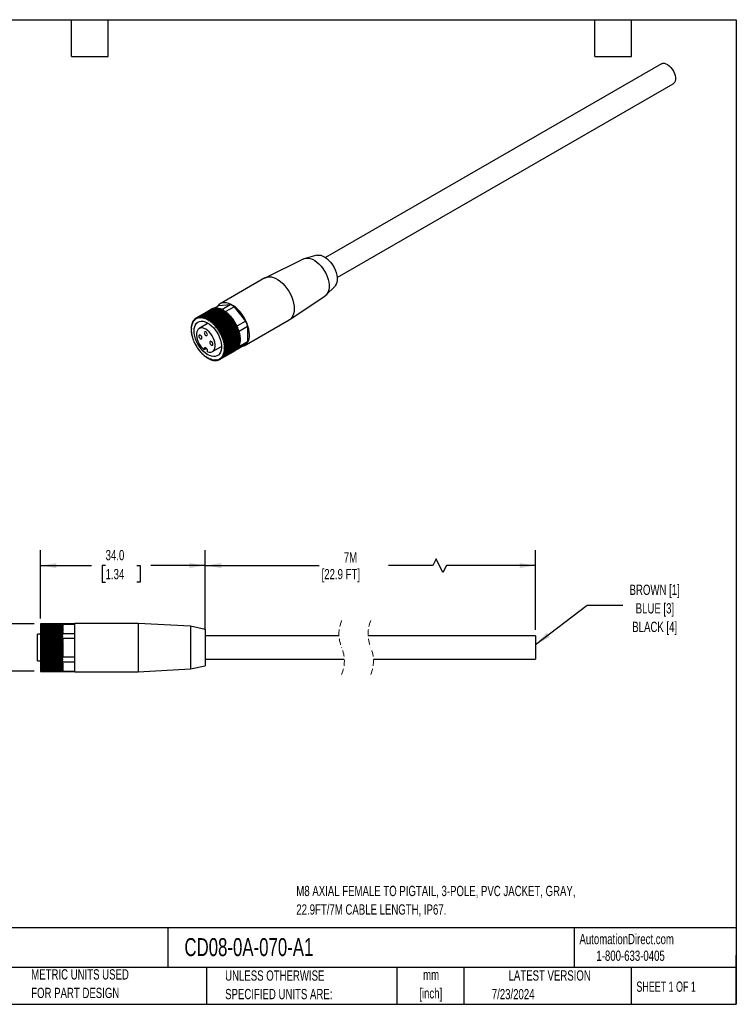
# Model space of a CAD drawing. Header units: millimetres. Extents: x 6 to 273, y 6 to 210.
# Tile 2 of 2: x 125 to 273, y 6 to 210. Entities that reach past the tile are written whole.
import ezdxf

# ---------------------------------------------------------------- set-up
doc = ezdxf.new("R2010")
doc.units = ezdxf.units.MM
doc.linetypes.add('HIDDEN', pattern=[1.905, 1.27, -0.635])
doc.layers.add('DIMENSIONS', color=140, linetype='Continuous', lineweight=25)
doc.layers.add('TEXT', color=140, linetype='Continuous', lineweight=25)
doc.styles.add('SLDTEXTSTYLE0', font='TXT', dxfattribs={"width": 0.7})
doc.styles.add('SLDTEXTSTYLE1', font='TXT', dxfattribs={"width": 0.65})
doc.dimstyles.new('SLDDIMSTYLE0', dxfattribs={"dimtxt": 2.158008, "dimasz": 3.302, "dimexe": 0, "dimexo": 0.0625, "dimgap": 0.539502, "dimtad": 0, "dimtih": 1, "dimtoh": 1, "dimrnd": 1e-09, "dimzin": 12, "dimdsep": 46, "dimtxsty": 'SLDTEXTSTYLE0', "dimsah": 1, "dimcen": 0.09, "dimadec": 0, "dimazin": 3, "dimtfac": 1, "dimtofl": 0, "dimtmove": 0, "dimatfit": 3, "dimfxl": 0, "dimfrac": 2, "dimtolj": 1, "dimtzin": 12, "dimarcsym": 0})
doc.dimstyles.new('SLDDIMSTYLE1', dxfattribs={"dimtxt": 2.158008, "dimasz": 3.302, "dimexe": 0, "dimexo": 0.0625, "dimgap": 0.539502, "dimtad": 0, "dimtih": 1, "dimtoh": 1, "dimrnd": 1e-09, "dimzin": 12, "dimdsep": 46, "dimtxsty": 'SLDTEXTSTYLE0', "dimsah": 1, "dimcen": 0.09, "dimadec": 0, "dimazin": 3, "dimtfac": 1, "dimtmove": 0, "dimatfit": 0, "dimfxl": 0, "dimfrac": 2, "dimtolj": 1, "dimtzin": 12, "dimarcsym": 0})
doc.dimstyles.new('SLDDIMSTYLE2', dxfattribs={"dimtxt": 2.158008, "dimasz": 3.302, "dimexe": 0, "dimexo": 0.0625, "dimgap": 0.539502, "dimtad": 0, "dimtih": 1, "dimtoh": 1, "dimrnd": 1e-09, "dimzin": 4, "dimdsep": 46, "dimtxsty": 'SLDTEXTSTYLE0', "dimsah": 1, "dimcen": 0.09, "dimadec": 0, "dimazin": 1, "dimtfac": 1, "dimtofl": 0, "dimtmove": 0, "dimatfit": 3, "dimfxl": 0, "dimfrac": 2, "dimtolj": 1, "dimtzin": 12, "dimarcsym": 0})
doc.dimstyles.new('SLDDIMSTYLE3', dxfattribs={"dimtxt": 0.18, "dimasz": 3.302, "dimexe": 0, "dimexo": 0.0625, "dimgap": 0, "dimtad": 0, "dimtih": 1, "dimtoh": 1, "dimdec": 0, "dimrnd": 1e-09, "dimzin": 0, "dimdsep": 46, "dimtxsty": 'Standard', "dimsah": 1, "dimcen": 0.09, "dimadec": 0, "dimazin": 0, "dimtfac": 3.302, "dimtdec": 0, "dimtofl": 0, "dimtmove": 0, "dimatfit": 3, "dimfxl": 0, "dimfrac": 2, "dimtolj": 1, "dimtzin": 0, "dimarcsym": 0})

# ---------------------------------------------------------------- blocks, each defined once
blk = doc.blocks.new('_D')
at = {"layer": 'DIMENSIONS'}
for p, q in [((163.49, 83.64), (163.49, 100.07)), ((231.66, 83.64), (231.66, 100.07)), ((211.13, 98.31), (210.42, 96.9)), ((212.54, 95.48), (211.13, 98.31)), ((163.49, 96.9), (187.02, 96.9)), ((210.42, 96.9), (201.32, 96.9)), ((213.24, 96.9), (212.54, 95.48)), ((231.66, 96.9), (213.24, 96.9))]:
    blk.add_line(p, q, dxfattribs=at)
for points in [[(163.49, 96.9), (166.8, 96.39), (166.8, 97.4)], [(231.66, 96.9), (228.35, 97.4), (228.35, 96.39)]]:
    blk.add_solid(points, dxfattribs=at)
at = {"layer": 'DIMENSIONS', "char_height": 2.117, "attachment_point": 1, "style": 'SLDTEXTSTYLE0'}
for s, insert in [('7M', (192.08, 99.62)), ('[22.9 FT]', (187.5, 96.19))]:
    blk.add_mtext(s, dxfattribs=dict(at, insert=insert))
blk = doc.blocks.new('_D_1')
at = {"layer": 'DIMENSIONS'}
for p, q in [((111.48, 84.87), (111.48, 91.22)), ((128.22, 84.87), (108.3, 84.87)), ((108.27, 80.11), (107.54, 80.11)), ((107.54, 80.11), (107.54, 76.68)), ((114.68, 80.11), (115.41, 80.11)), ((115.41, 80.11), (115.41, 76.68)), ((107.54, 76.68), (108.27, 76.68)), ((115.41, 76.68), (114.68, 76.68)), ((128.22, 75.07), (108.3, 75.07)), ((111.48, 75.07), (111.48, 68.72))]:
    blk.add_line(p, q, dxfattribs=at)
for points in [[(111.48, 84.87), (111.98, 88.17), (110.97, 88.17)], [(111.48, 75.07), (110.97, 71.77), (111.98, 71.77)]]:
    blk.add_solid(points, dxfattribs=at)
at = {"layer": 'DIMENSIONS', "char_height": 2.117, "attachment_point": 1, "style": 'SLDTEXTSTYLE0'}
for s, insert in [('9.8', (109.17, 83.33)), ('0.39', (108.27, 79.41))]:
    blk.add_mtext(s, dxfattribs=dict(at, insert=insert))
blk = doc.blocks.new('_D_2')
at = {"layer": 'DIMENSIONS'}
for p, q in [((129.49, 85.96), (129.49, 100.07)), ((163.49, 84.99), (163.49, 100.07)), ((129.49, 96.9), (140.03, 96.9)), ((142.95, 96.9), (142.23, 96.9)), ((142.23, 96.9), (142.23, 93.47)), ((149.36, 96.9), (150.09, 96.9)), ((150.09, 96.9), (150.09, 93.47)), ((163.49, 96.9), (152.29, 96.9)), ((142.23, 93.47), (142.95, 93.47)), ((150.09, 93.47), (149.36, 93.47))]:
    blk.add_line(p, q, dxfattribs=at)
for points in [[(129.49, 96.9), (132.8, 96.39), (132.8, 97.4)], [(163.49, 96.9), (160.19, 97.4), (160.19, 96.39)]]:
    blk.add_solid(points, dxfattribs=at)
at = {"layer": 'DIMENSIONS', "char_height": 2.117, "attachment_point": 1, "style": 'SLDTEXTSTYLE0'}
for s, insert in [('34.0', (142.95, 100.11)), ('1.34', (142.95, 96.19))]:
    blk.add_mtext(s, dxfattribs=dict(at, insert=insert))

msp = doc.modelspace()

# ---------------------------------------------------------------- linework, layer by layer
for p, q in [((257.594, 200.457), (188.324, 160.469)), ((190.724, 156.311), (259.994, 196.3)), ((186.518, 160.933), (184.125, 160.294)), ((183.85, 160.191), (175.926, 156.309)), ((175.825, 156.255), (166.562, 150.908)), ((188.473, 152.763), (190.223, 154.515)), ((180.921, 147.655), (188.246, 152.576)), ((165.225, 149.961), (166.284, 150.572)), ((166.284, 150.572), (168.658, 150.784)), ((166.891, 149.764), (168.658, 150.784)), ((164.844, 149.801), (161.592, 147.923)), ((164.88, 149.821), (161.628, 147.943)), ((161.713, 147.986), (164.965, 149.864)), ((165.097, 149.919), (161.844, 148.041)), ((161.935, 148.072), (165.188, 149.95)), ((165.329, 149.987), (162.076, 148.109)), ((162.173, 148.127), (165.426, 150.005)), ((165.574, 150.023), (162.321, 148.145)), ((162.424, 148.151), (165.676, 150.029)), ((165.832, 150.028), (162.579, 148.151)), ((162.686, 148.144), (165.939, 150.022)), ((166.1, 150.002), (162.847, 148.125)), ((162.957, 148.105), (166.21, 149.983)), ((166.376, 149.945), (163.124, 148.067)), ((163.237, 148.036), (166.489, 149.913)), ((166.659, 149.857), (163.406, 147.979)), ((163.521, 147.935), (166.774, 149.813)), ((166.946, 149.739), (163.694, 147.861)), ((163.81, 147.805), (167.063, 149.683)), ((167.236, 149.591), (163.983, 147.713)), ((164.1, 147.646), (167.353, 149.524)), ((167.526, 149.415), (164.273, 147.538)), ((164.39, 147.459), (167.642, 149.337)), ((167.814, 149.212), (164.562, 147.335)), ((164.677, 147.246), (167.93, 149.123)), ((168.099, 148.984), (164.847, 147.106)), ((164.884, 149.817), (164.88, 149.821)), ((164.96, 147.007), (168.212, 148.885)), ((165.109, 149.904), (165.097, 149.919)), ((168.378, 148.731), (165.126, 146.854)), ((165.236, 146.746), (168.489, 148.623)), ((165.348, 149.96), (165.329, 149.987)), ((168.65, 148.456), (165.397, 146.579)), ((165.504, 146.462), (168.757, 148.34)), ((165.6, 149.985), (165.574, 150.023)), ((165.862, 149.978), (165.832, 150.028)), ((166.134, 149.939), (166.1, 150.002)), ((166.412, 149.869), (166.376, 149.945)), ((166.696, 149.768), (166.659, 149.857)), ((166.946, 149.739), (166.983, 149.637)), ((167.236, 149.591), (167.27, 149.476)), ((167.526, 149.415), (167.557, 149.287)), ((167.698, 149.298), (169.466, 150.318)), ((167.828, 149.136), (167.814, 149.212)), ((167.828, 149.136), (167.84, 149.072)), ((167.828, 149.136), (167.867, 149.087)), ((168.117, 148.83), (168.099, 148.984)), ((168.387, 148.564), (168.378, 148.731)), ((168.646, 148.283), (168.65, 148.456)), ((168.646, 148.283), (168.757, 148.34)), ((169.466, 150.318), (171.84, 147.364)), ((160.733, 146.527), (160.655, 146.482)), ((160.655, 146.482), (160.806, 146.424)), ((160.806, 146.424), (160.682, 146.598)), ((160.805, 146.808), (160.729, 146.764)), ((160.729, 146.764), (160.881, 146.69)), ((160.881, 146.69), (160.765, 146.871)), ((160.902, 147.068), (160.825, 147.024)), ((160.825, 147.024), (160.978, 146.935)), ((160.978, 146.935), (160.871, 147.122)), ((161.021, 147.305), (160.944, 147.261)), ((160.944, 147.261), (161.096, 147.158)), ((161.096, 147.158), (160.999, 147.349)), ((161.163, 147.517), (161.085, 147.473)), ((161.085, 147.473), (161.236, 147.356)), ((161.236, 147.356), (161.148, 147.55)), ((161.326, 147.703), (161.247, 147.658)), ((161.247, 147.658), (161.394, 147.528)), ((161.394, 147.528), (161.317, 147.724)), ((161.509, 147.862), (161.428, 147.815)), ((161.428, 147.815), (161.572, 147.673)), ((161.572, 147.673), (161.506, 147.87)), ((161.628, 147.943), (161.767, 147.79)), ((161.767, 147.79), (161.713, 147.986)), ((161.844, 148.041), (161.977, 147.879)), ((161.977, 147.879), (161.935, 148.072)), ((162.076, 148.109), (162.202, 147.938)), ((162.202, 147.938), (162.173, 148.127)), ((164.119, 146.899), (162.242, 145.816)), ((162.321, 148.145), (162.441, 147.967)), ((162.441, 147.967), (162.424, 148.151)), ((162.579, 148.151), (162.69, 147.966)), ((162.69, 147.966), (162.686, 148.144)), ((162.847, 148.125), (162.949, 147.935)), ((162.949, 147.935), (162.957, 148.105)), ((163.124, 148.067), (163.215, 147.874)), ((163.215, 147.874), (163.237, 148.036)), ((163.406, 147.979), (163.487, 147.783)), ((163.487, 147.783), (163.521, 147.935)), ((163.694, 147.861), (163.763, 147.664)), ((163.763, 147.664), (163.81, 147.805)), ((163.983, 147.713), (164.042, 147.517)), ((164.042, 147.517), (164.1, 147.646)), ((164.043, 146.855), (164.042, 146.945)), ((164.273, 147.538), (164.32, 147.343)), ((164.32, 147.343), (164.39, 147.459)), ((164.562, 147.335), (164.596, 147.143)), ((164.596, 147.143), (164.677, 147.246)), ((164.847, 147.106), (164.868, 146.919)), ((164.868, 146.919), (164.96, 147.007)), ((165.126, 146.854), (165.135, 146.673)), ((165.135, 146.673), (165.236, 146.746)), ((168.646, 148.283), (165.393, 146.405)), ((165.397, 146.579), (165.393, 146.405)), ((165.393, 146.405), (165.504, 146.462)), ((168.895, 147.996), (165.643, 146.118)), ((168.912, 148.161), (165.659, 146.283)), ((165.762, 146.159), (169.014, 148.037)), ((169.133, 147.692), (165.881, 145.814)), ((169.163, 147.848), (165.91, 145.97)), ((166.007, 145.839), (169.26, 147.717)), ((169.359, 147.373), (166.106, 145.495)), ((169.4, 147.518), (166.148, 145.64)), ((166.239, 145.504), (169.492, 147.382)), ((169.569, 147.041), (166.317, 145.164)), ((169.623, 147.175), (166.371, 145.297)), ((166.456, 145.156), (169.708, 147.033)), ((169.764, 146.699), (166.511, 144.821)), ((169.83, 146.82), (166.577, 144.943)), ((166.655, 144.797), (169.908, 146.675)), ((169.941, 146.349), (166.689, 144.471)), ((170.018, 146.457), (166.766, 144.579)), ((166.836, 144.431), (170.089, 146.309)), ((168.895, 147.996), (168.912, 148.161)), ((168.895, 147.996), (169.014, 148.037)), ((169.133, 147.692), (169.163, 147.848)), ((169.133, 147.692), (169.26, 147.717)), ((169.359, 147.373), (169.4, 147.518)), ((169.359, 147.373), (169.492, 147.382)), ((169.569, 147.041), (169.623, 147.175)), ((169.569, 147.041), (169.708, 147.033)), ((169.773, 146.716), (169.764, 146.699)), ((169.764, 146.699), (169.79, 146.695)), ((169.773, 146.716), (169.83, 146.82)), ((169.773, 146.716), (169.79, 146.695)), ((169.908, 146.675), (169.79, 146.695)), ((170.001, 146.433), (169.941, 146.349)), ((169.941, 146.349), (170.089, 146.309)), ((170.001, 146.433), (170.018, 146.457)), ((170.001, 146.433), (170.073, 146.344)), ((170.073, 146.344), (171.84, 147.364)), ((170.476, 145.303), (172.244, 146.324)), ((171.562, 142.247), (180.825, 147.595)), ((172.244, 146.324), (172.244, 143.157)), ((160.719, 145.517), (160.577, 145.663)), ((160.663, 145.575), (160.579, 145.527)), ((160.579, 145.527), (160.719, 145.517)), ((160.661, 145.908), (160.58, 145.861)), ((160.58, 145.861), (160.725, 145.835)), ((160.725, 145.835), (160.588, 145.992)), ((160.736, 145.186), (160.59, 145.321)), ((160.689, 145.23), (160.602, 145.18)), ((160.602, 145.18), (160.736, 145.186)), ((160.685, 146.226), (160.606, 146.18)), ((160.606, 146.18), (160.754, 146.138)), ((160.754, 146.138), (160.623, 146.304)), ((160.777, 144.845), (160.628, 144.967)), ((160.741, 144.874), (160.65, 144.822)), ((160.65, 144.822), (160.777, 144.845)), ((160.841, 144.495), (160.689, 144.604)), ((160.818, 144.512), (160.721, 144.456)), ((160.721, 144.456), (160.841, 144.495)), ((165.659, 146.283), (165.643, 146.118)), ((165.643, 146.118), (165.762, 146.159)), ((165.91, 145.97), (165.881, 145.814)), ((165.881, 145.814), (166.007, 145.839)), ((166.148, 145.64), (166.106, 145.495)), ((166.106, 145.495), (166.239, 145.504)), ((166.371, 145.297), (166.317, 145.164)), ((166.317, 145.164), (166.456, 145.156)), ((166.577, 144.943), (166.511, 144.821)), ((166.511, 144.821), (166.655, 144.797)), ((166.766, 144.579), (166.689, 144.471)), ((166.689, 144.471), (166.836, 144.431)), ((170.1, 145.993), (166.848, 144.116)), ((170.188, 146.087), (166.935, 144.209)), ((170.239, 145.635), (166.987, 143.757)), ((166.998, 144.059), (170.251, 145.937)), ((170.337, 145.713), (167.085, 143.836)), ((170.358, 145.276), (167.105, 143.398)), ((167.139, 143.685), (170.391, 145.563)), ((170.465, 145.339), (167.213, 143.461)), ((167.258, 143.311), (170.511, 145.188)), ((170.571, 144.966), (167.318, 143.088)), ((167.354, 142.939), (170.607, 144.817)), ((170.654, 144.597), (167.401, 142.719)), ((167.428, 142.572), (170.68, 144.45)), ((170.188, 146.087), (170.1, 145.993)), ((170.1, 145.993), (170.251, 145.937)), ((170.337, 145.713), (170.239, 145.635)), ((170.239, 145.635), (170.391, 145.563)), ((170.465, 145.339), (170.358, 145.276)), ((170.358, 145.276), (170.476, 145.208)), ((170.471, 144.908), (170.476, 144.904)), ((170.476, 145.303), (170.476, 145.208)), ((170.511, 145.188), (170.476, 145.208)), ((170.476, 144.911), (170.476, 144.904)), ((170.607, 144.817), (170.476, 144.904)), ((170.56, 144.543), (170.68, 144.45)), ((160.927, 144.14), (160.774, 144.234)), ((160.919, 144.144), (160.815, 144.084)), ((160.815, 144.084), (160.927, 144.14)), ((161.034, 143.781), (160.882, 143.861)), ((160.932, 143.71), (161.034, 143.781)), ((161.163, 143.422), (161.012, 143.486)), ((161.071, 143.336), (161.163, 143.422)), ((161.313, 143.064), (161.164, 143.113)), ((161.23, 142.964), (161.313, 143.064)), ((161.481, 142.711), (161.335, 142.744)), ((161.409, 142.597), (161.481, 142.711)), ((161.667, 142.365), (161.526, 142.381)), ((161.607, 142.237), (161.667, 142.365)), ((166.935, 144.209), (166.848, 144.116)), ((166.848, 144.116), (166.998, 144.059)), ((167.085, 143.836), (166.987, 143.757)), ((166.987, 143.757), (167.139, 143.685)), ((167.213, 143.461), (167.105, 143.398)), ((167.105, 143.398), (167.258, 143.311)), ((167.318, 143.088), (167.202, 143.041)), ((167.202, 143.041), (167.354, 142.939)), ((167.401, 142.719), (167.277, 142.688)), ((167.277, 142.688), (167.428, 142.572)), ((170.562, 142.34), (167.309, 140.462)), ((167.46, 142.357), (167.329, 142.342)), ((167.329, 142.342), (167.477, 142.214)), ((167.363, 140.621), (170.615, 142.499)), ((170.647, 142.611), (167.394, 140.733)), ((167.434, 140.905), (170.686, 142.783)), ((170.708, 142.903), (167.456, 141.025)), ((170.713, 144.235), (167.46, 142.357)), ((167.477, 142.214), (170.73, 144.091)), ((167.481, 141.209), (170.734, 143.086)), ((170.746, 143.213), (167.493, 141.336)), ((170.748, 143.882), (167.495, 142.004)), ((167.503, 141.865), (170.755, 143.743)), ((167.504, 141.529), (170.757, 143.407)), ((170.759, 143.54), (167.506, 141.663)), ((170.073, 141.563), (171.84, 142.583)), ((170.476, 142.137), (172.244, 143.157)), ((170.521, 142.237), (170.485, 142.295)), ((170.57, 142.566), (170.615, 142.499)), ((170.624, 144.183), (170.73, 144.091)), ((170.63, 142.858), (170.686, 142.783)), ((170.663, 143.833), (170.755, 143.743)), ((170.666, 143.167), (170.734, 143.086)), ((170.677, 143.493), (170.757, 143.407)), ((161.87, 142.028), (161.734, 142.027)), ((161.822, 141.888), (161.87, 142.028)), ((162.088, 141.702), (161.958, 141.685)), ((162.053, 141.551), (162.088, 141.702)), ((162.32, 141.39), (162.197, 141.357)), ((162.297, 141.23), (162.32, 141.39)), ((162.564, 141.095), (162.449, 141.045)), ((162.554, 140.925), (162.564, 141.095)), ((162.818, 140.817), (162.712, 140.752)), ((162.712, 140.752), (162.818, 140.813)), ((162.821, 140.64), (162.818, 140.817)), ((163.081, 140.56), (162.984, 140.479)), ((162.984, 140.479), (163.083, 140.536)), ((163.096, 140.376), (163.081, 140.56)), ((163.617, 141.801), (163.264, 141.597)), ((163.74, 141.705), (163.264, 141.43)), ((163.264, 141.597), (163.264, 141.43)), ((163.351, 140.324), (163.264, 140.229)), ((163.264, 140.229), (163.357, 140.282)), ((163.378, 140.135), (163.351, 140.324)), ((163.971, 141.022), (163.971, 141.189)), ((164.992, 141.053), (166.869, 142.136)), ((166.476, 139.427), (169.729, 141.305)), ((169.81, 141.354), (166.558, 139.476)), ((166.674, 139.558), (169.926, 141.436)), ((170.001, 141.497), (166.748, 139.619)), ((166.87, 142.046), (166.792, 142.092)), ((166.853, 139.718), (170.106, 141.596)), ((170.172, 141.668), (166.92, 139.79)), ((167.013, 139.906), (170.265, 141.783)), ((167.201, 140.213), (167.049, 140.309)), ((167.049, 140.309), (167.151, 140.12)), ((170.324, 141.866), (167.071, 139.989)), ((167.151, 140.12), (170.404, 141.997)), ((167.309, 140.462), (167.157, 140.543)), ((167.157, 140.543), (167.268, 140.359)), ((170.454, 142.091), (167.201, 140.213)), ((167.394, 140.733), (167.243, 140.799)), ((167.243, 140.799), (167.363, 140.621)), ((167.268, 140.359), (170.521, 142.237)), ((167.456, 141.025), (167.306, 141.076)), ((167.306, 141.076), (167.434, 140.905)), ((167.493, 141.336), (167.347, 141.37)), ((167.347, 141.37), (167.481, 141.209)), ((167.495, 142.004), (167.358, 142.005)), ((167.358, 142.005), (167.503, 141.865)), ((167.506, 141.663), (167.364, 141.681)), ((167.364, 141.681), (167.504, 141.529)), ((169.728, 141.306), (169.729, 141.305)), ((169.926, 141.436), (169.921, 141.45)), ((170.094, 141.623), (170.106, 141.596)), ((170.247, 141.822), (170.265, 141.783)), ((170.377, 142.047), (170.404, 141.997)), ((163.625, 140.112), (163.549, 140.003)), ((163.549, 140.003), (163.637, 140.054)), ((163.665, 139.919), (163.625, 140.112)), ((163.902, 139.925), (163.838, 139.803)), ((163.838, 139.803), (163.922, 139.851)), ((163.955, 139.73), (163.902, 139.925)), ((164.181, 139.765), (164.128, 139.629)), ((164.128, 139.629), (164.21, 139.676)), ((164.245, 139.568), (164.181, 139.765)), ((164.458, 139.631), (164.418, 139.485)), ((164.418, 139.485), (164.497, 139.53)), ((164.534, 139.435), (164.458, 139.631)), ((164.733, 139.527), (164.705, 139.369)), ((164.705, 139.369), (164.782, 139.414)), ((164.819, 139.331), (164.733, 139.527)), ((165.002, 139.451), (164.987, 139.284)), ((164.987, 139.284), (165.064, 139.329)), ((165.099, 139.259), (165.002, 139.451)), ((165.265, 139.405), (165.263, 139.23)), ((165.263, 139.23), (165.339, 139.274)), ((165.371, 139.217), (165.265, 139.405)), ((165.634, 139.207), (165.519, 139.389)), ((165.519, 139.389), (165.53, 139.207)), ((165.53, 139.207), (165.606, 139.251)), ((165.886, 139.227), (165.763, 139.403)), ((165.763, 139.403), (165.786, 139.215)), ((165.786, 139.215), (165.863, 139.26)), ((166.125, 139.28), (165.995, 139.447)), ((165.995, 139.447), (166.031, 139.255)), ((166.031, 139.255), (166.109, 139.3)), ((166.349, 139.363), (166.213, 139.521)), ((166.213, 139.521), (166.261, 139.326)), ((166.261, 139.326), (166.341, 139.372)), ((166.558, 139.476), (166.416, 139.623)), ((166.416, 139.623), (166.476, 139.427)), ((166.748, 139.619), (166.602, 139.755)), ((166.602, 139.755), (166.674, 139.558)), ((166.92, 139.79), (166.771, 139.914)), ((166.771, 139.914), (166.853, 139.718)), ((167.071, 139.989), (166.92, 140.099)), ((166.92, 140.099), (167.013, 139.906)), ((129.495, 84.865), (134.095, 84.865)), ((129.495, 84.865), (129.495, 84.855)), ((134.095, 84.855), (129.495, 84.855)), ((129.495, 84.855), (129.495, 84.841)), ((129.495, 84.841), (134.095, 84.841)), ((129.495, 84.841), (129.495, 84.81)), ((134.095, 84.81), (129.495, 84.81)), ((129.495, 84.81), (129.495, 84.783)), ((129.495, 84.783), (134.095, 84.783)), ((129.495, 84.783), (129.495, 84.732)), ((134.095, 84.732), (129.495, 84.732)), ((129.495, 84.732), (129.495, 84.691)), ((129.495, 84.691), (134.095, 84.691)), ((129.495, 84.691), (129.495, 84.62)), ((134.095, 84.62), (129.495, 84.62)), ((129.495, 84.62), (129.495, 84.566)), ((129.495, 84.566), (134.095, 84.566)), ((129.495, 84.566), (129.495, 84.475)), ((134.095, 84.475), (129.495, 84.475)), ((129.495, 84.475), (129.495, 84.408)), ((129.495, 84.408), (134.095, 84.408)), ((129.495, 84.408), (129.495, 84.299)), ((134.095, 84.299), (129.495, 84.299)), ((129.495, 84.299), (129.495, 84.22)), ((129.495, 84.22), (134.095, 84.22)), ((129.495, 84.22), (129.495, 84.092)), ((134.095, 84.092), (129.495, 84.092)), ((129.495, 84.092), (129.495, 84.001)), ((129.495, 84.001), (134.095, 84.001)), ((129.495, 84.001), (129.495, 83.857)), ((134.095, 83.857), (129.495, 83.857)), ((129.495, 83.857), (129.495, 83.754)), ((129.495, 83.754), (134.095, 83.754)), ((129.495, 83.754), (129.495, 83.594)), ((134.095, 83.594), (129.495, 83.594)), ((129.495, 83.594), (129.495, 83.481)), ((129.495, 83.481), (134.095, 83.481)), ((129.495, 83.481), (129.495, 83.306)), ((136.595, 84.866), (134.095, 84.866)), ((134.095, 84.865), (134.095, 84.866)), ((134.095, 84.841), (134.095, 84.855)), ((134.095, 84.833), (136.595, 84.833)), ((134.095, 84.833), (134.095, 84.81)), ((134.095, 84.783), (134.095, 84.81)), ((134.095, 84.783), (134.095, 84.732)), ((134.095, 84.691), (134.095, 84.732)), ((134.095, 84.691), (134.095, 84.62)), ((134.095, 84.566), (134.095, 84.62)), ((134.095, 84.566), (134.095, 84.475)), ((134.095, 84.408), (134.095, 84.475)), ((134.095, 84.408), (134.095, 84.299)), ((134.095, 84.22), (134.095, 84.299)), ((134.095, 84.22), (134.095, 84.092)), ((134.095, 84.001), (134.095, 84.092)), ((134.095, 84.001), (134.095, 83.857)), ((134.095, 83.754), (134.095, 83.857)), ((134.095, 83.754), (134.095, 83.594)), ((134.095, 83.481), (134.095, 83.594)), ((134.095, 83.481), (134.095, 83.306)), ((149.695, 84.966), (136.595, 84.966)), ((136.595, 79.966), (136.595, 84.966)), ((160.495, 84.366), (149.695, 84.966)), ((149.695, 84.966), (149.695, 74.966)), ((163.495, 83.716), (160.495, 84.366)), ((160.495, 84.366), (160.495, 75.566)), ((163.495, 83.716), (163.495, 76.216)), ((129.495, 82.716), (128.895, 82.716)), ((128.895, 77.262), (128.895, 82.716)), ((134.095, 83.306), (129.495, 83.306)), ((129.495, 83.306), (129.495, 83.183)), ((129.495, 83.183), (134.095, 83.183)), ((129.495, 83.183), (129.495, 82.994)), ((134.095, 82.994), (129.495, 82.994)), ((129.495, 82.994), (129.495, 82.862)), ((129.495, 82.862), (134.095, 82.862)), ((129.495, 82.862), (129.495, 82.661)), ((134.095, 82.661), (129.495, 82.661)), ((129.495, 82.661), (129.495, 82.521)), ((129.495, 82.521), (134.095, 82.521)), ((129.495, 82.521), (129.495, 82.309)), ((134.095, 82.309), (129.495, 82.309)), ((129.495, 82.309), (129.495, 82.163)), ((129.495, 82.163), (134.095, 82.163)), ((129.495, 82.163), (129.495, 81.941)), ((134.095, 81.941), (129.495, 81.941)), ((129.495, 81.941), (129.495, 81.788)), ((129.495, 81.788), (134.095, 81.788)), ((129.495, 81.788), (129.495, 81.559)), ((134.095, 81.559), (129.495, 81.559)), ((129.495, 81.559), (129.495, 81.418)), ((134.095, 81.418), (129.495, 81.418)), ((129.495, 81.418), (129.495, 81.401)), ((129.495, 81.401), (134.095, 81.401)), ((129.495, 81.401), (129.495, 81.165)), ((134.095, 83.183), (134.095, 83.306)), ((134.095, 83.183), (134.095, 82.994)), ((134.095, 82.952), (134.095, 82.994)), ((134.095, 82.952), (134.095, 82.894)), ((134.095, 82.894), (136.595, 82.894)), ((134.095, 82.862), (134.095, 82.894)), ((134.095, 82.521), (134.095, 82.661)), ((134.095, 82.163), (134.095, 82.309)), ((134.095, 81.905), (134.095, 81.941)), ((134.095, 81.905), (134.095, 81.788)), ((134.095, 81.905), (136.595, 81.905)), ((134.095, 81.788), (134.095, 81.559)), ((134.095, 81.444), (134.095, 81.559)), ((134.095, 81.444), (134.095, 81.416)), ((134.095, 81.401), (134.095, 81.416)), ((134.095, 81.401), (134.095, 81.165)), ((191.095, 82.366), (163.495, 82.366)), ((231.657, 82.366), (197.095, 82.366)), ((231.657, 82.366), (231.657, 77.566)), ((134.095, 81.165), (129.495, 81.165)), ((129.495, 81.165), (129.495, 81.039)), ((134.095, 81.039), (129.495, 81.039)), ((129.495, 81.039), (129.495, 81.004)), ((129.495, 81.004), (134.095, 81.004)), ((129.495, 81.004), (129.495, 80.763)), ((134.095, 80.763), (129.495, 80.763)), ((129.495, 80.763), (129.495, 80.653)), ((134.095, 80.653), (129.495, 80.653)), ((129.495, 80.653), (129.495, 80.6)), ((129.495, 80.6), (134.095, 80.6)), ((129.495, 80.6), (129.495, 80.356)), ((134.095, 80.356), (129.495, 80.356)), ((129.495, 80.356), (129.495, 80.261)), ((134.095, 80.261), (129.495, 80.261)), ((129.495, 80.261), (129.495, 80.191)), ((129.495, 80.191), (129.495, 79.946)), ((129.495, 80.191), (134.095, 80.191)), ((134.095, 79.946), (129.495, 79.946)), ((129.495, 79.946), (129.495, 79.868)), ((134.095, 79.868), (129.495, 79.868)), ((129.495, 79.868), (129.495, 79.781)), ((129.495, 79.781), (134.095, 79.781)), ((129.495, 79.781), (129.495, 79.536)), ((134.095, 79.536), (129.495, 79.536)), ((129.495, 79.536), (129.495, 79.475)), ((134.095, 79.475), (129.495, 79.475)), ((129.495, 79.475), (129.495, 79.372)), ((129.495, 79.372), (134.095, 79.372)), ((129.495, 79.372), (129.495, 79.129)), ((134.095, 81.039), (134.095, 81.165)), ((134.095, 81.039), (134.095, 81.004)), ((134.095, 81.004), (134.095, 80.763)), ((134.095, 80.653), (134.095, 80.763)), ((134.095, 80.653), (134.095, 80.6)), ((134.095, 80.6), (134.095, 80.356)), ((134.095, 80.261), (134.095, 80.356)), ((134.095, 80.261), (134.095, 80.191)), ((134.095, 80.191), (134.095, 79.946)), ((134.095, 79.868), (134.095, 79.946)), ((134.095, 79.868), (134.095, 79.781)), ((134.095, 79.781), (134.095, 79.536)), ((134.095, 79.475), (134.095, 79.536)), ((134.095, 79.475), (134.095, 79.372)), ((134.095, 79.372), (134.095, 79.129)), ((136.595, 74.966), (136.595, 79.966)), ((128.895, 77.262), (129.495, 77.262)), ((134.095, 79.129), (129.495, 79.129)), ((129.495, 79.129), (129.495, 79.085)), ((134.095, 79.085), (129.495, 79.085)), ((129.495, 79.085), (129.495, 78.967)), ((129.495, 78.967), (134.095, 78.967)), ((129.495, 78.967), (129.495, 78.728)), ((134.095, 78.728), (129.495, 78.728)), ((129.495, 78.728), (129.495, 78.702)), ((134.095, 78.702), (129.495, 78.702)), ((129.495, 78.702), (129.495, 78.569)), ((129.495, 78.569), (134.095, 78.569)), ((129.495, 78.569), (129.495, 78.336)), ((134.095, 78.336), (129.495, 78.336)), ((129.495, 78.336), (129.495, 78.328)), ((134.095, 78.328), (129.495, 78.328)), ((129.495, 78.328), (129.495, 78.181)), ((129.495, 78.181), (134.095, 78.181)), ((129.495, 78.181), (129.495, 77.955)), ((134.095, 77.955), (129.495, 77.955)), ((129.495, 77.955), (129.495, 77.805)), ((129.495, 77.805), (134.095, 77.805)), ((129.495, 77.805), (129.495, 77.588)), ((134.095, 77.588), (129.495, 77.588)), ((129.495, 77.588), (129.495, 77.445)), ((129.495, 77.445), (134.095, 77.445)), ((129.495, 77.445), (129.495, 77.238)), ((134.095, 77.238), (129.495, 77.238)), ((129.495, 77.238), (129.495, 77.102)), ((134.095, 79.085), (134.095, 79.129)), ((134.095, 79.085), (134.095, 78.967)), ((134.095, 78.967), (134.095, 78.728)), ((134.095, 78.702), (134.095, 78.728)), ((134.095, 78.702), (134.095, 78.569)), ((134.095, 78.569), (134.095, 78.336)), ((134.095, 78.331), (134.095, 78.336)), ((134.095, 78.331), (134.095, 78.24)), ((134.095, 78.181), (134.095, 78.24)), ((134.095, 78.181), (134.095, 78.027)), ((134.095, 78.027), (136.595, 78.027)), ((134.095, 77.805), (134.095, 77.955)), ((134.095, 77.445), (134.095, 77.588)), ((134.095, 77.102), (134.095, 77.238)), ((163.495, 77.566), (192.189, 77.566)), ((198.189, 77.566), (231.657, 77.566)), ((129.495, 77.102), (134.095, 77.102)), ((129.495, 77.102), (129.495, 76.907)), ((134.095, 76.907), (129.495, 76.907)), ((129.495, 76.907), (129.495, 76.779)), ((129.495, 76.779), (134.095, 76.779)), ((129.495, 76.779), (129.495, 76.597)), ((134.095, 76.597), (129.495, 76.597)), ((129.495, 76.597), (129.495, 76.479)), ((129.495, 76.479), (134.095, 76.479)), ((129.495, 76.479), (129.495, 76.311)), ((134.095, 76.311), (129.495, 76.311)), ((129.495, 76.311), (129.495, 76.203)), ((129.495, 76.203), (134.095, 76.203)), ((129.495, 76.203), (129.495, 76.051)), ((134.095, 76.051), (129.495, 76.051)), ((129.495, 76.051), (129.495, 75.954)), ((129.495, 75.954), (134.095, 75.954)), ((129.495, 75.954), (129.495, 75.818)), ((134.095, 75.818), (129.495, 75.818)), ((129.495, 75.818), (129.495, 75.733)), ((129.495, 75.733), (134.095, 75.733)), ((129.495, 75.733), (129.495, 75.614)), ((134.095, 75.614), (129.495, 75.614)), ((129.495, 75.614), (129.495, 75.541)), ((129.495, 75.541), (134.095, 75.541)), ((129.495, 75.541), (129.495, 75.441)), ((134.095, 75.441), (129.495, 75.441)), ((129.495, 75.441), (129.495, 75.38)), ((129.495, 75.38), (134.095, 75.38)), ((129.495, 75.38), (129.495, 75.3)), ((134.095, 75.3), (129.495, 75.3)), ((129.495, 75.3), (129.495, 75.252)), ((129.495, 75.252), (134.095, 75.252)), ((129.495, 75.252), (129.495, 75.191)), ((134.095, 75.191), (129.495, 75.191)), ((129.495, 75.191), (129.495, 75.157)), ((134.095, 77.038), (136.595, 77.038)), ((134.095, 77.038), (134.095, 76.907)), ((134.095, 76.907), (134.095, 76.886)), ((134.095, 76.779), (134.095, 76.886)), ((134.095, 76.779), (134.095, 76.597)), ((134.095, 76.597), (134.095, 76.479)), ((134.095, 76.479), (134.095, 76.311)), ((134.095, 76.311), (134.095, 76.203)), ((134.095, 76.203), (134.095, 76.051)), ((134.095, 76.051), (134.095, 75.954)), ((134.095, 75.954), (134.095, 75.818)), ((134.095, 75.818), (134.095, 75.733)), ((134.095, 75.733), (134.095, 75.614)), ((134.095, 75.614), (134.095, 75.541)), ((134.095, 75.541), (134.095, 75.441)), ((134.095, 75.441), (134.095, 75.38)), ((134.095, 75.38), (134.095, 75.3)), ((134.095, 75.3), (134.095, 75.252)), ((134.095, 75.252), (134.095, 75.191)), ((134.095, 75.157), (134.095, 75.191)), ((149.695, 74.966), (160.495, 75.566)), ((160.495, 75.566), (163.495, 76.216)), ((129.495, 75.157), (134.095, 75.157)), ((129.495, 75.157), (129.495, 75.116)), ((134.095, 75.116), (129.495, 75.116)), ((129.495, 75.116), (129.495, 75.095)), ((129.495, 75.095), (134.095, 75.095)), ((129.495, 75.095), (129.495, 75.074)), ((134.095, 75.074), (129.495, 75.074)), ((129.495, 75.074), (129.495, 75.068)), ((129.495, 75.068), (134.095, 75.068)), ((129.495, 75.068), (129.495, 75.066)), ((129.495, 75.066), (136.595, 75.066)), ((134.095, 75.157), (134.095, 75.116)), ((134.095, 75.116), (134.095, 75.099)), ((134.095, 75.099), (136.595, 75.099)), ((134.095, 75.095), (134.095, 75.099)), ((134.095, 75.068), (134.095, 75.074)), ((136.595, 74.966), (149.695, 74.966))]:
    msp.add_line(p, q)
at = {"flags": 128}
for points in [[(257.594, 200.457), (257.625, 200.474), (257.896, 200.56), (258.205, 200.557), (258.537, 200.464), (258.88, 200.286), (259.219, 200.03), (259.541, 199.707), (259.833, 199.329), (260.082, 198.912), (260.278, 198.473), (260.413, 198.031), (260.482, 197.602), (260.482, 197.206), (260.413, 196.857), (260.278, 196.571), (260.082, 196.359), (259.994, 196.3)], [(186.518, 160.933), (186.577, 160.948), (186.946, 160.981), (187.345, 160.925), (187.764, 160.782), (188.19, 160.556), (188.614, 160.252), (189.024, 159.878), (189.409, 159.445), (189.76, 158.962), (190.068, 158.443), (190.324, 157.901), (190.523, 157.35), (190.658, 156.805), (190.726, 156.279), (190.726, 155.786), (190.658, 155.339), (190.523, 154.95), (190.324, 154.628), (190.223, 154.515)], [(183.85, 160.191), (183.972, 160.244), (184.341, 160.336), (184.745, 160.343), (185.175, 160.264), (185.622, 160.101), (186.076, 159.858), (186.527, 159.54), (186.966, 159.154), (187.385, 158.708), (187.772, 158.211), (188.121, 157.673), (188.424, 157.108), (188.675, 156.526), (188.868, 155.939), (188.999, 155.362), (189.065, 154.805), (189.065, 154.28), (188.999, 153.799), (188.868, 153.373), (188.675, 153.009), (188.424, 152.716), (188.246, 152.576)], [(175.825, 156.255), (175.912, 156.302), (176.286, 156.437), (176.699, 156.489), (177.141, 156.455), (177.606, 156.338), (178.084, 156.137), (178.566, 155.859), (179.044, 155.507), (179.509, 155.088), (179.952, 154.611), (180.364, 154.083), (180.738, 153.516), (181.068, 152.918), (181.346, 152.302), (181.568, 151.68), (181.73, 151.061), (181.828, 150.459), (181.861, 149.884), (181.828, 149.347), (181.73, 148.858), (181.568, 148.426), (181.346, 148.06), (181.068, 147.765), (180.825, 147.595)], [(172.598, 144.537), (172.565, 145.111), (172.466, 145.714), (172.305, 146.332), (172.083, 146.955), (171.805, 147.571), (171.475, 148.168), (171.101, 148.736), (170.689, 149.264), (170.246, 149.741), (169.781, 150.16), (169.303, 150.511), (168.821, 150.79), (168.343, 150.99), (167.878, 151.108), (167.435, 151.142), (167.023, 151.09), (166.649, 150.954), (166.319, 150.737), (166.041, 150.443), (166.027, 150.424)], [(161.213, 145.312), (161.246, 145.792), (161.345, 146.221), (161.507, 146.592), (161.728, 146.894), (162.004, 147.121), (162.327, 147.267), (162.69, 147.329), (163.086, 147.305), (163.503, 147.197), (163.933, 147.006), (164.366, 146.737), (164.791, 146.396), (165.199, 145.992), (165.579, 145.533), (165.923, 145.031), (166.224, 144.498), (166.473, 143.945), (166.665, 143.386), (166.796, 142.834), (166.862, 142.301), (166.862, 141.801), (166.796, 141.345), (166.665, 140.944), (166.473, 140.607), (166.224, 140.342), (165.923, 140.155), (165.579, 140.05), (165.199, 140.031), (164.791, 140.097), (164.366, 140.247), (163.933, 140.478), (163.503, 140.784), (163.086, 141.157), (162.69, 141.59), (162.327, 142.072), (162.004, 142.591), (161.728, 143.136), (161.507, 143.693), (161.345, 144.251), (161.246, 144.794), (161.213, 145.312)], [(163.971, 141.022), (164.316, 140.935), (164.638, 140.934), (164.925, 141.018), (165.167, 141.184), (165.357, 141.427), (165.487, 141.738), (165.553, 142.107), (165.554, 142.521), (165.488, 142.967), (165.359, 143.429), (165.17, 143.89), (164.928, 144.336), (164.642, 144.752), (164.32, 145.122), (163.975, 145.435), (163.617, 145.68), (163.26, 145.848), (162.914, 145.934), (162.593, 145.934), (162.307, 145.85), (162.065, 145.683), (161.876, 145.439), (161.747, 145.127), (161.681, 144.757), (161.681, 144.342), (161.748, 143.897), (161.878, 143.435), (162.067, 142.973), (162.31, 142.527), (162.597, 142.112), (162.918, 141.743), (163.264, 141.43)], [(162.804, 143.904), (162.78, 144.058), (162.711, 144.217), (162.608, 144.357), (162.486, 144.455), (162.364, 144.497), (162.261, 144.477), (162.192, 144.398), (162.168, 144.271), (162.192, 144.117), (162.261, 143.958), (162.364, 143.818), (162.486, 143.72), (162.608, 143.678), (162.711, 143.698), (162.78, 143.777), (162.804, 143.904)], [(163.936, 144.557), (163.911, 144.712), (163.842, 144.871), (163.739, 145.01), (163.617, 145.108), (163.496, 145.151), (163.392, 145.131), (163.323, 145.051), (163.299, 144.925), (163.323, 144.77), (163.392, 144.611), (163.496, 144.472), (163.617, 144.373), (163.739, 144.331), (163.842, 144.351), (163.911, 144.431), (163.936, 144.557)], [(165.067, 142.598), (165.043, 142.752), (164.974, 142.911), (164.87, 143.05), (164.749, 143.149), (164.627, 143.191), (164.524, 143.171), (164.455, 143.092), (164.431, 142.965), (164.455, 142.81), (164.524, 142.651), (164.627, 142.512), (164.749, 142.414), (164.87, 142.371), (164.974, 142.392), (165.043, 142.471), (165.067, 142.598)], [(163.971, 141.189), (163.944, 141.361), (163.867, 141.537), (163.753, 141.692), (163.617, 141.801), (163.482, 141.848), (163.367, 141.826), (163.291, 141.738), (163.264, 141.597)]]:
    msp.add_lwpolyline(points, dxfattribs=at)
for centre, radius, start, end in [((166.768, 146.578), 4.611, 54.20303, 65.80235), ((165.661, 148.386), 1.634, 118.5599, 119.99727), ((165.673, 148.362), 1.66, 110.29887, 115.21499), ((165.702, 148.272), 1.755, 102.2966, 107.03388), ((165.732, 148.109), 1.92, 94.72833, 99.19006), ((165.745, 147.874), 2.157, 87.70271, 91.83224), ((165.726, 147.567), 2.464, 81.26335, 85.04154), ((165.66, 147.195), 2.842, 75.40314, 78.83893), ((165.54, 146.769), 3.284, 70.08253, 73.20215), ((165.381, 146.348), 3.735, 66.1518, 68.094), ((165.25, 146.057), 4.054, 63.43192, 65.25631), ((164.985, 145.558), 4.619, 59.16655, 60.83882), ((164.673, 145.058), 5.209, 55.23817, 56.78173), ((164.468, 144.767), 5.564, 53.02796, 54.51681), ((164.141, 144.346), 6.097, 49.52187, 51.58713), ((163.769, 143.92), 6.663, 46.22912, 48.17575), ((163.406, 143.548), 7.183, 43.103, 44.95451), ((163.071, 143.241), 7.637, 40.10765, 41.88501), ((163.988, 145.781), 3.405, 168.12869, 171.17395), ((163.542, 145.884), 2.947, 162.62758, 165.98077), ((163.168, 146.009), 2.553, 156.57091, 160.26113), ((162.872, 146.145), 2.227, 149.92842, 153.96994), ((162.655, 146.277), 1.973, 142.70844, 147.09022), ((162.512, 146.391), 1.79, 134.97569, 139.65113), ((162.434, 146.472), 1.678, 126.86203, 131.74418), ((162.409, 146.507), 1.635, 118.56068, 123.52827), ((162.42, 146.484), 1.66, 110.29887, 115.21499), ((162.45, 146.394), 1.755, 102.2966, 107.03388), ((162.48, 146.232), 1.92, 94.72833, 99.19006), ((162.493, 145.996), 2.157, 87.70271, 91.83224), ((162.473, 145.689), 2.464, 81.26335, 85.04154), ((162.407, 145.317), 2.842, 75.40314, 78.83893), ((162.287, 144.891), 3.284, 70.08253, 73.20215), ((162.109, 144.424), 3.785, 65.24521, 68.08336), ((161.872, 143.931), 4.332, 60.82925, 63.42303), ((161.582, 143.429), 4.912, 56.7736, 59.15907), ((161.25, 142.936), 5.506, 53.02153, 55.23195), ((160.889, 142.468), 6.097, 49.52187, 51.58713), ((160.517, 142.042), 6.663, 46.22912, 48.17575), ((160.153, 141.671), 7.183, 43.103, 44.95451), ((159.819, 141.364), 7.637, 40.10765, 41.88501), ((162.786, 143.005), 8.007, 37.21082, 38.93294), ((162.568, 142.843), 8.279, 34.38298, 36.06724), ((162.434, 142.753), 8.44, 31.59655, 33.25927), ((162.396, 142.73), 8.485, 28.82512, 30.482), ((162.462, 142.764), 8.411, 26.0427, 27.70928), ((162.561, 142.812), 8.3, 24.9127, 25.17868), ((164.692, 143.992), 7.904, 17.15871, 25.25265), ((165.052, 145.68), 4.476, 177.68079, 180.21879), ((165.637, 145.691), 5.061, 181.85445, 184.19281), ((164.497, 145.711), 3.919, 173.12614, 175.89922), ((166.231, 145.742), 5.656, 185.70553, 187.8767), ((166.81, 145.829), 6.243, 189.28716, 191.32016), ((167.354, 145.944), 6.799, 192.64676, 194.56732), ((159.533, 141.128), 8.007, 37.21082, 38.93294), ((159.316, 140.965), 8.279, 34.38298, 36.06724), ((159.182, 140.875), 8.44, 31.59655, 33.25927), ((159.144, 140.852), 8.485, 28.82512, 30.482), ((159.209, 140.886), 8.411, 26.0427, 27.70928), ((159.38, 140.968), 8.221, 23.22298, 24.91508), ((162.757, 142.899), 8.086, 22.0705, 23.22178), ((163.081, 143.024), 7.739, 19.15131, 20.33672), ((163.424, 143.138), 7.377, 17.06754, 17.35529), ((163.729, 143.227), 7.059, 14.25662, 16.12968), ((164.248, 143.352), 6.526, 10.99197, 12.96573), ((164.812, 143.455), 5.952, 7.52693, 9.6256), ((170.433, 144.175), 2.195, 281.62662, 9.47183), ((167.842, 146.076), 7.304, 195.82633, 197.65727), ((168.255, 146.212), 7.739, 198.86315, 200.62488), ((168.578, 146.337), 8.085, 201.79064, 203.50164), ((168.802, 146.437), 8.33, 204.63918, 206.31651), ((168.92, 146.496), 8.462, 207.43691, 209.09669), ((159.655, 141.082), 7.924, 20.3386, 22.07276), ((160.024, 141.214), 7.531, 17.36041, 19.15433), ((160.477, 141.35), 7.059, 14.25662, 16.12968), ((160.995, 141.475), 6.526, 10.99197, 12.96573), ((161.56, 141.577), 5.952, 7.52693, 9.6256), ((167.991, 143.292), 2.742, 339.67127, 343.19004), ((167.58, 143.407), 3.169, 345.44467, 348.63969), ((167.101, 143.494), 3.656, 350.68666, 353.59119), ((165.402, 143.525), 5.358, 3.81686, 6.06778), ((166.566, 143.546), 4.193, 355.45491, 358.10587), ((165.993, 143.556), 4.766, 359.81149, 2.2454), ((170.446, 143.992), 1.982, 314.70169, 335.09697), ((168.933, 146.503), 8.477, 210.21059, 211.86844), ((168.846, 146.447), 8.374, 212.98626, 214.65776), ((168.668, 146.321), 8.156, 215.79003, 217.49113), ((168.415, 146.122), 7.833, 218.64882, 220.39631), ((168.102, 145.85), 7.419, 221.59107, 223.40303), ((167.751, 145.51), 6.93, 224.64757, 226.54387), ((167.38, 145.109), 6.384, 227.85226, 229.85509), ((165.073, 141.282), 2.381, 333.32349, 337.1889), ((164.738, 141.414), 2.742, 339.67127, 343.19004), ((164.327, 141.529), 3.169, 345.44467, 348.63969), ((163.848, 141.617), 3.656, 350.68666, 353.59119), ((162.149, 141.647), 5.358, 3.81686, 6.06778), ((163.314, 141.668), 4.193, 355.45491, 358.10587), ((162.741, 141.678), 4.766, 359.81149, 2.2454), ((168.92, 142.74), 1.648, 302.72096, 307.66253), ((168.877, 142.791), 1.714, 310.94719, 314.21091), ((168.824, 142.845), 1.79, 315.74027, 318.88654), ((168.681, 142.959), 1.973, 323.42503, 326.37362), ((168.464, 143.091), 2.227, 330.58939, 333.30896), ((168.297, 143.173), 2.413, 334.57595, 337.17473), ((167.012, 144.661), 5.804, 231.24312, 233.37744), ((166.663, 144.178), 5.208, 234.86295, 237.15695), ((166.35, 143.679), 4.619, 238.76005, 241.24532), ((166.086, 143.179), 4.053, 242.98845, 245.69978), ((165.878, 142.697), 3.528, 247.60729, 250.58158), ((165.729, 142.248), 3.055, 252.67867, 255.95239), ((165.637, 141.848), 2.644, 258.26277, 261.86732), ((165.595, 141.508), 2.302, 264.40922, 268.36346), ((165.594, 141.236), 2.03, 271.14357, 275.44376), ((165.617, 141.037), 1.829, 278.4498, 283.05895), ((165.65, 140.911), 1.699, 286.25298, 291.09406), ((165.672, 140.855), 1.639, 294.4104, 299.36937), ((165.667, 140.862), 1.648, 302.72096, 307.66253), ((165.617, 140.922), 1.725, 310.95562, 315.74773), ((165.508, 141.021), 1.873, 318.89953, 323.43648), ((165.329, 141.146), 2.091, 326.38808, 330.60312)]:
    msp.add_arc(centre, radius, start, end)
at = {"color": 7, "linetype": 'HIDDEN', "lineweight": 18}
for centre, radius, start, end in [((198.332, 82.754), 7.247, 157.38014, 202.61986), ((204.332, 82.754), 7.247, 157.38014, 202.61986), ((184.952, 77.179), 7.248, 337.38014, 22.61986), ((190.952, 77.179), 7.248, 337.38014, 22.61986)]:
    msp.add_arc(centre, radius, start, end, dxfattribs=at)
at = {"layer": 'TEXT'}
for p, q in [((6.35, 209.55), (273.05, 209.55)), ((135.89, 201.93), (135.89, 209.55)), ((143.51, 201.93), (143.51, 209.55)), ((243.84, 201.93), (243.84, 209.55)), ((251.46, 201.93), (251.46, 209.55)), ((273.05, 209.55), (273.05, 6.35)), ((135.89, 201.93), (143.51, 201.93)), ((243.84, 201.93), (251.46, 201.93)), ((273.05, 22.126), (6.35, 22.126)), ((155.759, 22.126), (155.759, 13.97)), ((239.575, 22.126), (239.575, 13.97)), ((273.05, 6.35), (273.05, 16.51)), ((273.05, 13.97), (6.35, 13.97)), ((163.78, 13.97), (163.78, 6.35)), ((203.024, 13.97), (203.024, 6.35)), ((216.812, 13.97), (216.812, 6.35)), ((251.349, 13.97), (251.349, 6.35)), ((6.35, 6.35), (273.05, 6.35))]:
    msp.add_line(p, q, dxfattribs=at)

# ---------------------------------------------------------------- texts
for s, insert, char_height, attachment_point, style in [('BROWN [1]', (256.215, 92.952), 2.1167, 2, 'SLDTEXTSTYLE0'), ('BLUE [3]', (256.263, 89.13), 2.1167, 2, 'SLDTEXTSTYLE0'), ('BLACK [4]', (256.219, 85.307), 2.1167, 2, 'SLDTEXTSTYLE0'), ('M8 AXIAL FEMALE TO PIGTAIL, 3-POLE, PVC JACKET, GRAY,', (182.293, 30.799), 2.11667, 1, 'SLDTEXTSTYLE0'), ('22.9FT/7M CABLE LENGTH, IP67.', (182.293, 26.977), 2.11667, 1, 'SLDTEXTSTYLE0'), ('AutomationDirect.com', (240.695, 20.877), 2.11667, 1, 'SLDTEXTSTYLE0'), ('CD08-0A-070-A1', (159.208, 20.008), 3.70417, 1, 'SLDTEXTSTYLE0'), ('1-800-633-0405', (244.192, 17.437), 2.11667, 1, 'SLDTEXTSTYLE0'), ('METRIC UNITS USED', (127.604, 13.586), 2.11667, 1, 'SLDTEXTSTYLE0'), ('UNLESS OTHERWISE', (167.608, 13.342), 2.11667, 1, 'SLDTEXTSTYLE0'), ('mm', (210.099, 13.502), 2.1167, 2, 'SLDTEXTSTYLE0'), ('LATEST VERSION', (234.552, 13.364), 2.11667, 2, 'SLDTEXTSTYLE0'), ('SHEET 1 OF 1', (252.441, 11.051), 2.11667, 1, 'SLDTEXTSTYLE1'), ('FOR PART DESIGN', (127.604, 9.764), 2.11667, 1, 'SLDTEXTSTYLE0'), ('SPECIFIED UNITS ARE:', (167.608, 9.52), 2.11667, 1, 'SLDTEXTSTYLE0'), ('[inch]', (210.015, 9.68), 2.1167, 2, 'SLDTEXTSTYLE0'), ('7/23/2024', (222.613, 9.505), 2.1167, 1, 'SLDTEXTSTYLE0')]:
    msp.add_mtext(s, dxfattribs=dict(at, insert=insert, char_height=char_height, attachment_point=attachment_point, style=style))

# ---------------------------------------------------------------- dimensions: what is measured, and where the dimension line sits
at = {"layer": 'DIMENSIONS'}
for base, p1, p2, angle, dimstyle, picture, middle in [((163.495, 96.895), (129.495, 84.691), (163.495, 83.716), 0, 'SLDDIMSTYLE2', '_D_2', (146.158, 96.895)), ((111.476, 75.074), (129.495, 84.865), (129.495, 75.074), 90, 'SLDDIMSTYLE1', '_D_1', (111.476, 80.114))]:
    dim = msp.add_linear_dim(base=base, p1=p1, p2=p2, angle=angle, dimstyle=dimstyle, dxfattribs=at)
    dim.commit()
    dim.dimension.update_dxf_attribs({"geometry": picture, "text_midpoint": middle, "dimtype": 160})
dim = msp.add_linear_dim(base=(163.495, 96.895), p1=(231.657, 82.366), p2=(163.495, 82.366), text='7M\\P[22.9 FT]', dimstyle='SLDDIMSTYLE0', dxfattribs=at)
dim.commit()
dim.dimension.update_dxf_attribs({"geometry": '_D', "text_midpoint": (194.17, 96.895), "dimtype": 160})

# ---------------------------------------------------------------- leaders
at = {"layer": 'TEXT'}
msp.add_leader([(231.657, 80.582), (242.265, 88.721), (249.618, 88.721)], dimstyle='SLDDIMSTYLE3', dxfattribs=at)

doc.saveas('drawing.dxf')
